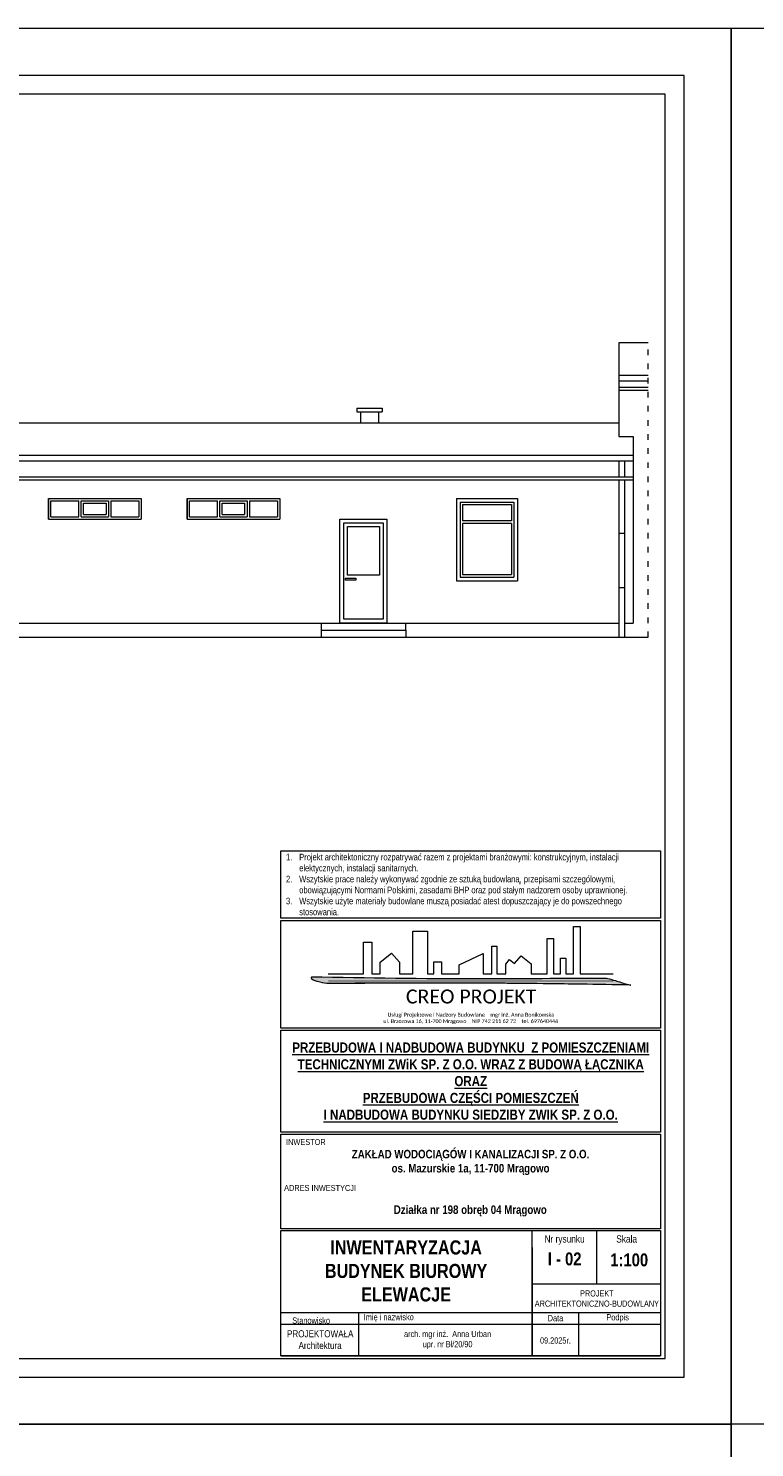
# Model space of a CAD drawing. Header units: millimetres. Extents: x 17147 to 52214, y -18116 to -4632.
# Tile 4 of 186: x 19852 to 21397, y -7652 to -4632. Entities that reach past the tile are written whole.
import ezdxf

# ---------------------------------------------------------------- set-up
doc = ezdxf.new("R2010")
doc.units = ezdxf.units.MM
doc.linetypes.add('ACAD_ISO03W100', pattern=[30, 12, -18])
doc.layers.add('elewacja C', color=253, linetype='Continuous', lineweight=0)
doc.layers.add('ELEWACJA_ISTNIEJACA', color=253, linetype='Continuous', lineweight=13)
doc.layers.add('r-ramka', color=7, linetype='Continuous', lineweight=0, true_color=0x727169)
doc.styles.get("Standard").update_dxf_attribs({"font": 'ARIALN.TTF'})
doc.styles.add('wymiar', font='ARIALN.TTF')

# ---------------------------------------------------------------- blocks, each defined once
blk = doc.blocks.new('LOGO')
at = {"layer": 'elewacja C'}
h = blk.add_hatch(color=30, dxfattribs=at)
h.dxf.hatch_style = 1
edge = h.paths.add_edge_path()
edge.add_spline(control_points=[(11534.1, 18108), (11532.4, 18108), (11289.1, 18108), (10726.7, 18100.5), (10166.1, 18110.3), (9846.9, 18115.9)], knot_values=[0, 0, 0, 0, 5.133754, 729.732593, 1687.267838, 1687.267838, 1687.267838, 1687.267838], degree=3, periodic=0)
edge.add_spline(control_points=[(9846.9, 18115.9), (9846.1, 18113.8), (9840.3, 18098.6), (9889.5, 18084.9), (9916.9, 18079.7), (9932.8, 18076.7)], knot_values=[0, 0, 0, 0, 6.318514, 46.500226, 101.574566, 101.574566, 101.574566, 101.574566], degree=3, periodic=0)
edge.add_spline(control_points=[(9932.8, 18076.7), (10322, 18078.7), (10902.2, 18081.7), (11482.3, 18071.2), (11673.1, 18067.7)], knot_values=[0, 0, 0, 0, 1167.750225, 1740.44888, 1740.44888, 1740.44888, 1740.44888], degree=3, periodic=0)
edge.add_spline(control_points=[(11673.1, 18067.7), (11671.6, 18068.1), (11647.3, 18072.9), (11601.8, 18089.6), (11556.8, 18101.9), (11534.1, 18108)], knot_values=[0, 0, 0, 0, 4.823923, 74.316576, 144.781951, 144.781951, 144.781951, 144.781951], degree=3, periodic=0)
at = {"layer": 'elewacja C', "color": 7}
blk.add_lwpolyline([(9941.5, 18131.4), (10143.1, 18131.4), (10143.1, 18312.9), (10190.9, 18312.9), (10190.9, 18131.4), (10239.4, 18131.4), (10239.4, 18198.3), (10302.6, 18251), (10348.8, 18198.8), (10348.8, 18131.4), (10424.9, 18131.4), (10424.9, 18376.1), (10509.3, 18376.1), (10509.3, 18131.4), (10545.8, 18131.4), (10545.8, 18200.4), (10590.6, 18200.4), (10590.6, 18131.4), (10691.4, 18131.4), (10691.4, 18183.5), (10828.6, 18248.8), (10828.6, 18131.4), (10877.8, 18131.4), (10877.8, 18290.5), (10905.9, 18290.5), (10905.9, 18131.4), (10957, 18131.4), (10957, 18188.2), (10978.7, 18215.2), (11007.9, 18191.3), (11045.2, 18236), (11102.5, 18189.8), (11102.5, 18131.4), (11195, 18131.4), (11195, 18333.8), (11231.7, 18333.8), (11231.7, 18131.4), (11270.7, 18131.4), (11270.7, 18222.8), (11301.7, 18222.8), (11301.7, 18131.4), (11344.5, 18131.4), (11344.5, 18403.2), (11383.5, 18403.2), (11383.5, 18131.4), (11573.1, 18131.4)], dxfattribs=at)
at = {"layer": 'elewacja C', "color": 250, "const_width": 4}
blk.add_lwpolyline([(9941.5, 18091.9), (11574.1, 18091.9)], dxfattribs=at)
at = {"layer": 'elewacja C', "color": 30}
blk.add_arc((10503.6, -40448.4), 58527.8, 88.854996, 90.558825, dxfattribs=at)
for points in [[(9932.8, 18076.7), (9878.9, 18088.3), (9845.1, 18109.9), (9846.9, 18115.9)], [(9846.9, 18115.9), (10804.4, 18104.8), (11529, 18108), (11534.1, 18108)], [(11673.1, 18067.7), (11100.5, 18076.7), (9932.8, 18076.7)], [(11534.1, 18108), (11601.8, 18088.5), (11668.4, 18068.7), (11673.1, 18067.7)]]:
    blk.add_spline(points, degree=3, dxfattribs=at)
at = {"layer": 'elewacja C', "color": 7, "insert": (9846.9, 18042.5), "char_height": 20, "attachment_point": 1}
blk.add_mtext_dynamic_manual_height_columns('\\pi539.21;{\\fCalibri|b0|i0|c0|p34;\\H4x;CREO PROJEKT\\H1.25x;\\P\\pi434.09;\\H0.22x;Usługi Projektowe i Nadzory Budowlane    mgr inż. Anna Bonikowska\\P\\pi409.92;ul. Brzozowa 16, 11-700 Mrągowo    NIP 742 211 62 72    tel. 69764044\\fArial|b0|i0|c238|p34;4}', width=1826.244, gutter_width=12.5, heights=[0], dxfattribs=at)

msp = doc.modelspace()

# ---------------------------------------------------------------- linework, layer by layer
at = {"layer": 'ELEWACJA_ISTNIEJACA'}
for p, q in [((21108.2, -5301.2), (21108.2, -5500.3)), ((21170.7, -5301.2), (21108.2, -5301.2)), ((21170.7, -5370.2), (21108.2, -5370.2)), ((21170.7, -5382.2), (21108.2, -5382.2)), ((21170.7, -5396.2), (21108.2, -5396.2)), ((21170.7, -5402.2), (21108.2, -5402.2)), ((20551.2, -5439.9), (20551.2, -5447.9)), ((20551.2, -5439.9), (20605.2, -5439.9)), ((20551.2, -5447.9), (20605.2, -5447.9)), ((20559.2, -5447.9), (20559.2, -5471.2)), ((20597.2, -5447.9), (20597.2, -5471.2)), ((20605.2, -5439.9), (20605.2, -5447.9)), ((19576.2, -5471.2), (20559.2, -5471.2)), ((20481.2, -5471.2), (20901.2, -5471.2)), ((20901.2, -5471.2), (21108.2, -5471.2)), ((21108.2, -5500.3), (21139.2, -5500.3)), ((21139.2, -5500.3), (21139.2, -5897.2)), ((18689.7, -5540.2), (21139.2, -5540.2)), ((18689.7, -5552.2), (21108.2, -5552.2)), ((20481.2, -5540.2), (21139.2, -5540.2)), ((20481.2, -5552.2), (21139.2, -5552.2)), ((21108.2, -5552.2), (21108.2, -5586.2)), ((21120.7, -5552.2), (21120.7, -5586.2)), ((18689.7, -5586.2), (21108.2, -5586.2)), ((20481.2, -5586.2), (21139.2, -5586.2)), ((18689.7, -5592.2), (21108.2, -5592.2)), ((20481.2, -5592.2), (21139.2, -5592.2)), ((21108.2, -5592.2), (21108.2, -5927.2)), ((21120.7, -5592.2), (21120.7, -5927.2)), ((19895.5, -5676), (19895.5, -5632.2)), ((19895.5, -5632.2), (19895.5, -5676)), ((19895.5, -5632.2), (20092.5, -5632.2)), ((19895.5, -5632.2), (19895.5, -5676)), ((19900.5, -5671), (19900.5, -5637.2)), ((19900.5, -5637.2), (19960, -5637.2)), ((19960, -5671), (19960, -5637.2)), ((19965, -5671), (19965, -5637.2)), ((19965, -5637.2), (20023, -5637.2)), ((19970, -5666), (19970, -5642.2)), ((19970, -5642.2), (20018, -5642.2)), ((20018, -5642.2), (20018, -5666)), ((20023, -5637.2), (20023, -5671)), ((20028, -5637.2), (20028, -5671)), ((20028, -5637.2), (20087.5, -5637.2)), ((20087.5, -5637.2), (20087.5, -5671)), ((20092.5, -5632.2), (20092.5, -5676)), ((20092.5, -5632.2), (20092.5, -5676)), ((20190, -5676), (20190, -5632.2)), ((20190, -5632.2), (20190, -5676)), ((20190, -5632.2), (20387, -5632.2)), ((20190, -5632.2), (20190, -5676)), ((20195, -5671), (20195, -5637.2)), ((20195, -5637.2), (20254.5, -5637.2)), ((20254.5, -5671), (20254.5, -5637.2)), ((20259.5, -5671), (20259.5, -5637.2)), ((20259.5, -5637.2), (20317.5, -5637.2)), ((20264.5, -5666), (20264.5, -5642.2)), ((20264.5, -5642.2), (20312.5, -5642.2)), ((20312.5, -5642.2), (20312.5, -5666)), ((20317.5, -5637.2), (20317.5, -5671)), ((20322.5, -5637.2), (20322.5, -5671)), ((20322.5, -5637.2), (20382, -5637.2)), ((20382, -5637.2), (20382, -5671)), ((20387, -5632.2), (20387, -5676)), ((20387, -5632.2), (20387, -5676)), ((20763.2, -5632.2), (20763.2, -5807.2)), ((20763.2, -5632.2), (20893.2, -5632.2)), ((20771.2, -5640.2), (20885.2, -5640.2)), ((20771.2, -5640.2), (20771.2, -5799.2)), ((20776.2, -5645.2), (20880.2, -5645.2)), ((20776.2, -5645.2), (20776.2, -5680)), ((20880.2, -5645.2), (20880.2, -5680)), ((20885.2, -5640.2), (20885.2, -5799.2)), ((20893.2, -5632.2), (20893.2, -5807.2)), ((19895.5, -5676), (20092.5, -5676)), ((19900.5, -5671), (19960, -5671)), ((19965, -5671), (20023, -5671)), ((19970, -5666), (20018, -5666)), ((20028, -5671), (20087.5, -5671)), ((20190, -5676), (20387, -5676)), ((20195, -5671), (20254.5, -5671)), ((20259.5, -5671), (20317.5, -5671)), ((20264.5, -5666), (20312.5, -5666)), ((20322.5, -5671), (20382, -5671)), ((20880.2, -5680), (20776.2, -5680)), ((20880.2, -5685), (20776.2, -5685)), ((20776.2, -5685), (20776.2, -5794.2)), ((20880.2, -5685), (20880.2, -5794.2)), ((21108.2, -5706.2), (21120.7, -5706.2)), ((20776.2, -5794.2), (20880.2, -5794.2)), ((20763.2, -5807.2), (20893.2, -5807.2)), ((20771.2, -5799.2), (20885.2, -5799.2)), ((21108.2, -5821.2), (21120.7, -5821.2)), ((19304.2, -5897.2), (21108.2, -5897.2)), ((20539, -5897.2), (21108.2, -5897.2)), ((21120.7, -5897.2), (21139.2, -5897.2)), ((17287.2, -5927.2), (21170.7, -5927.2))]:
    msp.add_line(p, q, dxfattribs=at)
at = {"layer": 'ELEWACJA_ISTNIEJACA', "linetype": 'ACAD_ISO03W100'}
msp.add_lwpolyline([(21170.7, -5927.2), (21170.7, -5301.2)], dxfattribs=at)
at = {"layer": 'ELEWACJA_ISTNIEJACA'}
for points in [[(20515.2, -5676), (20615.2, -5676), (20615.2, -5897.2), (20515.2, -5897.2)], [(20523.2, -5684), (20607.2, -5684), (20607.2, -5889.2), (20523.2, -5889.2)], [(20531.2, -5692), (20599.2, -5692), (20599.2, -5795), (20531.2, -5795)], [(20526.9, -5801.5), (20548.8, -5801.5), (20548.8, -5805.6), (20526.9, -5805.6)]]:
    msp.add_lwpolyline(points, close=True, dxfattribs=at)
for points in [[(20475.2, -5897.2), (20475.2, -5912.2), (20615.2, -5912.2), (20655.2, -5912.2), (20655.2, -5897.2)], [(20475.2, -5912.2), (20475.2, -5927.2)], [(20655.2, -5912.2), (20655.2, -5927.2)]]:
    msp.add_lwpolyline(points, dxfattribs=at)
at = {"layer": 'r-ramka'}
for p, q in [((20924.2, -7456.8), (20924.2, -7190)), ((20924.2, -7456.8), (20924.2, -7190)), ((21061.7, -7303.5), (21061.7, -7190)), ((20924.2, -7225.9), (20924.2, -7456.8)), ((20924.2, -7303.5), (21197.2, -7303.5)), ((20389.7, -7364), (21197.2, -7364)), ((20555.4, -7456.8), (20555.4, -7364)), ((20555.4, -7456.8), (20555.4, -7364)), ((20924.2, -7364), (20924.2, -7456.8)), ((21023, -7456.8), (21023, -7364)), ((21023, -7456.8), (21023, -7364)), ((20389.7, -7388.8), (21197.2, -7388.8)), ((20389.7, -7388.8), (21197.2, -7388.8)), ((20389.7, -7388.8), (21197.2, -7388.8)), ((20389.7, -7456.8), (21197.2, -7456.8)), ((20389.7, -7456.8), (21197.2, -7456.8)), ((20389.7, -7456.8), (21197.2, -7456.8)), ((20389.7, -7456.8), (21197.2, -7456.8)), ((20389.7, -7456.8), (21197.2, -7456.8)), ((20389.7, -7456.8), (21197.2, -7456.8)), ((20389.7, -7456.8), (21197.2, -7456.8)), ((20389.7, -7456.8), (21197.2, -7456.8))]:
    msp.add_line(p, q, dxfattribs=at)
for points in [[(21347.2, -7601.8), (21347.2, -4631.8), (17147.2, -4631.8), (17147.2, -7601.8)], [(25547.2, -7601.8), (25547.2, -4631.8), (21347.2, -4631.8), (21347.2, -7601.8)], [(21247.2, -7501.8), (21247.2, -4731.8), (17247.2, -4731.8), (17247.2, -7501.8), (21247.2, -7501.8), (21247.2, -4731.8)], [(21207.2, -7461.8), (21207.2, -4771.8), (17287.2, -4771.8), (17287.2, -7461.8), (21207.2, -7461.8), (21207.2, -4771.8)], [(17147.2, -7601.8), (21347.2, -7601.8)], [(21347.2, -10571.8), (21347.2, -7601.8), (17147.2, -7601.8), (17147.2, -10571.8)], [(25547.2, -7601.8), (21347.2, -7601.8)], [(25547.2, -10571.8), (25547.2, -7601.8), (21347.2, -7601.8), (21347.2, -10571.8)]]:
    msp.add_lwpolyline(points, dxfattribs=at)
for points in [[(20389.7, -6381.7), (21197.2, -6381.7), (21197.2, -6525.3), (20389.7, -6525.3)], [(20389.7, -6530.3), (21197.2, -6530.3), (21197.2, -6759.3), (20389.7, -6759.3)], [(20389.7, -6763.3), (21197.2, -6763.3), (21197.2, -6980.8), (20389.7, -6980.8)], [(20389.7, -6984.8), (21197.2, -6984.8), (21197.2, -7186), (20389.7, -7186)], [(20389.7, -7190), (21197.2, -7190), (21197.2, -7456.8), (20389.7, -7456.8)]]:
    msp.add_lwpolyline(points, close=True, dxfattribs=at)

# ---------------------------------------------------------------- block references
at = {"layer": 'r-ramka', "color": 30, "xscale": 0.3716075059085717, "yscale": 0.3716075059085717, "zscale": 0.3716075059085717}
msp.add_blockref('LOGO', (16796, -13381.7), dxfattribs=at)

# ---------------------------------------------------------------- texts
at = {"layer": 'r-ramka'}
for s, width, gutter_width, heights, insert, char_height, attachment_point in [('\\pi-28,l28,t28,42;1.^IProjekt architektoniczny rozpatrywać razem z projektami branżowymi: konstrukcyjnym, instalacji \\P\\pi0,t42;elektycznych, instalacji sanitarnych.\\P\\pi-28,t28,42;2.^IWszytskie prace należy wykonywać zgodnie ze sztuką budowlaną, przepisami szczególowymi, \\P\\pi0,t42;obowiązującymi Normami Polskimi, zasadami BHP oraz pod stałym nadzorem osoby uprawnionej.\\P\\pi-28,t28,42;3.^IWszytskie użyte materiały budowlane muszą posiadać atest dopuszczający je do powszechnego \\P\\pi0,t42;stosowania.', 796.702, 12.5, [0], (20400.5, -6388.2), 14, 1), ('{\\fArial Narrow|b1|i0|c238|p34;\\H1.4286x;\\LPRZEBUDOWA I NADBUDOWA BUDYNKU  Z POMIESZCZENIAMI TECHNICZNYMI ZWiK SP. Z O.O. WRAZ Z BUDOWĄ ŁĄCZNIKA\\PORAZ\\PPRZEBUDOWA CZĘŚCI POMIESZCZEŃ\\PI NADBUDOWA BUDYNKU SIEDZIBY ZWIK SP. Z O.O.}', 808.87, 1145, [688], (20793.4, -6872), 15, 5), ('INWESTOR', 203.028, 12.5, [0], (20400.6, -6995.3), 12.5, 1), ('ADRES INWESTYCJI', 203.028, 12.5, [0], (20396.4, -7092.9), 12.5, 1)]:
    msp.add_mtext_dynamic_manual_height_columns(s, width=width, gutter_width=gutter_width, heights=heights, dxfattribs=dict(at, insert=insert, char_height=char_height, attachment_point=attachment_point))
for s, insert, char_height, width, attachment_point in [('\\pt133.95;{\\fArial Narrow|b1|i0|c238|p34;ZAKŁAD WODOCIĄGÓW I KANALIZACJI SP. Z O.O.\\Pos. Mazurskie 1a, 11-700 Mrągowo}', (20793, -7045), 18, 811.434, 5), ('{\\fArial Narrow|b1|i0|c238|p34;Działka nr 198 obręb 04 Mrągowo}', (20792.4, -7148.2), 18, 811.434, 5), ('{\\fArial Narrow|b1|i0|c238|p34;INWENTARYZACJA\\PBUDYNEK BIUROWY\\PELEWACJE}', (20655.9, -7276), 30, 536.569, 5), ('Nr rysunku', (20993, -7210), 15.4, 137.5, 5), ('Skala', (21103, -7200), 15.4, 66.565, 1), ('{\\fArial Narrow|b1|i0|c238|p34;I - 02}', (20993.1, -7250.4), 27.5, 137.755, 5), ('{\\fArial Narrow|b1|i0|c238|p34;1:100}', (21130.5, -7252.5), 27.5, 137.5, 5), ('PROJEKT ARCHITEKTONICZNO-BUDOWLANY', (21061.7, -7334.6), 13, 274.999, 5), ('{\\fArial|b0|i0|c238|p34;  }Imię i nazwisko', (20555.4, -7376), 13.2, 161.994, 4), ('Data', (20973.6, -7376.4), 13.2, 98.775, 5), ('Podpis', (21105.8, -7376.4), 13.2, 186.844, 5), ('Stanowisko', (20453.9, -7381.4), 13.2, 167.765, 5), ('\\pi12.866;PROJEKTOWAŁA\\P\\pi37.417;Architektura', (20389.7, -7422.1), 15, 165.765, 4), ('09.2025r.', (20973.6, -7423.9), 13, 98.775, 5)]:
    msp.add_mtext(s, dxfattribs=dict(at, insert=insert, char_height=char_height, width=width, attachment_point=attachment_point))
at = {"layer": 'r-ramka', "insert": (20739.8, -7422.8), "char_height": 13, "width": 368.804, "attachment_point": 5, "style": 'wymiar'}
msp.add_mtext('  arch. mgr inż.  Anna Urban\\P  upr. nr Bł/20/90', dxfattribs=at)

doc.saveas('drawing.dxf')
